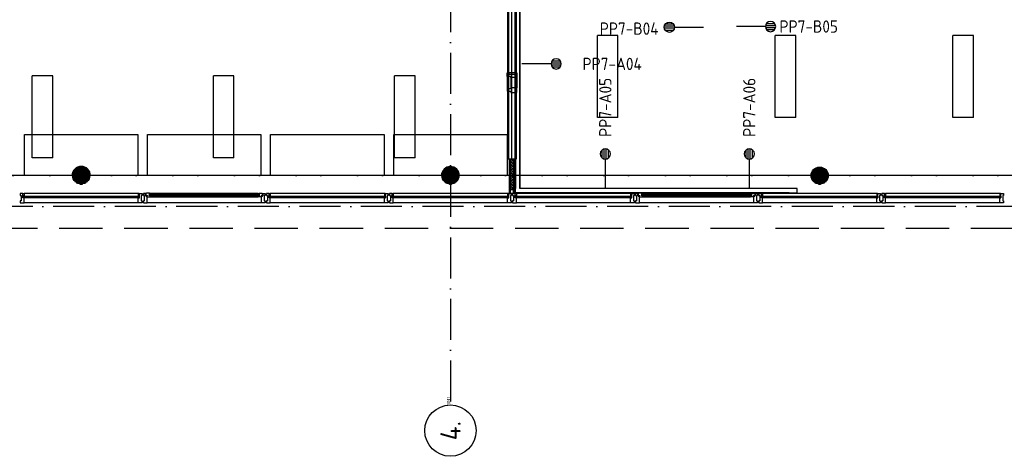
# Model space of a CAD drawing. Header units: millimetres. Extents: x 90707 to 450385, y -1262 to 949019.
# Tile 44 of 60: x 208347 to 222747, y 37953 to 44338. Entities that reach past the tile are written whole.
import ezdxf
from ezdxf.enums import TextEntityAlignment as Align

# ---------------------------------------------------------------- set-up
doc = ezdxf.new("R2010")
doc.units = ezdxf.units.MM
doc.header["$LTSCALE"] = 100
for name, pattern in [('B-SL0', [100000000.0, 0, -100000000.0]), ('DASHDOT', [9, 6, -1.5, 0, -1.5]), ('HIDDEN', [9.525, 6.35, -3.175])]:
    doc.linetypes.add(name, pattern=pattern)
doc.layers.get('0').update_dxf_attribs({"linetype": 'CONTINUOUS'})
for name, color, linetype in [('AL$1----_ALGEMEEN', 7, 'CONTINUOUS'), ('AL$7----_STRAMIEN', 1, 'DASHDOT'), ('AL21----_BUITENWAND', 4, 'CONTINUOUS'), ('AL21K---_ISOLATIE', 1, 'CONTINUOUS'), ('AL22----_BINNENWAND', 7, 'CONTINUOUS'), ('AL28----_KONSTRUKTIE', 3, 'CONTINUOUS'), ('AL31----_BUITENKOZ', 7, 'CONTINUOUS'), ('AL31----_DRAAIRICHTING', 1, 'CONTINUOUS'), ('AL32----_BINNENKOZ', 7, 'CONTINUOUS'), ('ALL-----_REFLIJNEN', 8, 'CONTINUOUS'), ('ALN-----_BLOCKNAAM', 2, 'CONTINUOUS'), ('ALXAA---_GEWBETON', 12, 'CONTINUOUS'), ('ALXOU---_GLAS', 7, 'CONTINUOUS'), ('ARMATUUR', 8, 'CONTINUOUS'), ('EA61303-_ARCEER', 1, 'CONTINUOUS'), ('EB6441--_ATTRIB', 2, 'CONTINUOUS'), ('EL61303-_WANDGOOT', 3, 'CONTINUOUS'), ('EL6441--_DATACOM', 3, 'CONTINUOUS'), ('VOLGNUMMER', 7, 'CONTINUOUS'), ('WANDGOOTDATA', 3, 'CONTINUOUS')]:
    doc.layers.add(name, color=color, linetype=linetype)
doc.styles.add('1_8', font='ISO', dxfattribs={"height": 1.8})
doc.styles.add('2_0', font='iso', dxfattribs={"height": 200})
doc.styles.add('NORATT', font='iso.shx')
doc.styles.get("Standard").update_dxf_attribs({"font": 'iso.shx'})
pattern_1 = [(0, (-32172.031, 9775.25), (0, 20), [])]
pattern_2 = [(0, (-21372.031, 9775.25), (0, 20), [])]

# ---------------------------------------------------------------- blocks, each defined once
blk = doc.blocks.new('ES4X2')
for p, q in [((-0.45, 1.4), (-0.45, 2.6)), ((-0.15, 1.27), (-0.15, 2.73)), ((0.15, 1.27), (0.15, 2.73)), ((0.45, 1.4), (0.45, 2.6)), ((0, 1.25), (0, -3))]:
    blk.add_line(p, q)
blk.add_circle((0, 2), 0.75)
at = {"style": '1_8', "flags": 8}
for tag, p in [('NUMMER', (1.25, 3.5)), ('CODE', (-1.25, 3.5))]:
    blk.add_attdef(tag, text='', height=1.8, rotation=90, dxfattribs=at).set_placement(p, align=Align.MIDDLE_LEFT)
blk.add_attdef('M_CODE', text='', height=1.8, dxfattribs=at).set_placement((0, 0), align=Align.MIDDLE_CENTER)
blk = doc.blocks.new('EH100000')
at = {"linetype": 'ByBlock'}
for p, q in [((1, 0.5), (0, 0.5)), ((1, 0.5, 1), (0, 0.5, 1)), ((0, -0.5, 1), (1, -0.5, 1)), ((1, -0.5), (0, -0.5))]:
    blk.add_line(p, q, dxfattribs=at)
at = {"linetype": 'ByBlock', "invisible_edges": 15}
for points in [[(1, -0.5), (0, -0.5), (0, 0.5), (1, 0.5)], [(0, 0.5), (1, 0.5), (1, 0.5, 1), (0, 0.5, 1)], [(0, -0.5, 1), (1, -0.5, 1), (1, -0.5), (0, -0.5)]]:
    blk.add_3dface(points, dxfattribs=at)
at = {"linetype": 'ByBlock', "style": '2_0', "flags": 8}
blk.add_attdef('FUNCTIE', text='', height=0.5, dxfattribs=at).set_placement((0.5, 0), align=Align.MIDDLE)
at = {"linetype": 'ByBlock', "flags": 9}
blk.add_attdef('SCHOT', text='', height=0.5, dxfattribs=at).set_placement((0.5, 0), align=Align.MIDDLE)
blk = doc.blocks.new('WG2BB11')
at = {"linetype": 'B-SL0'}
for p, q in [((32.5, 32.5), (-32.5, 32.5)), ((32.5, -32.5), (32.5, 32.5))]:
    blk.add_line(p, q, dxfattribs=at)
at = {"linetype": 'ByBlock'}
for points in [[(32.5, -32.5), (-32.5, -32.5), (-32.5, -32.5), (-32.5, 32.5)], [(32.5, 32.5), (32.5, 32.5), (32.5, 32.5), (32.5, 32.5)]]:
    blk.add_lwpolyline(points, dxfattribs=at)
at = {"flags": 3}
blk.add_attdef('HULPSTUK', (0, 0), '', height=1, rotation=180, dxfattribs=at)
blk = doc.blocks.new('EH100005')
blk.add_lwpolyline([(-1, -0.5), (0, -0.5), (0, 0.5), (-1, 0.5)])
at = {"style": '2_0', "flags": 9}
blk.add_attdef('HULPSTUK', text='', height=0.5, dxfattribs=at).set_placement((0, 0), align=Align.MIDDLE)
blk = doc.blocks.new('WANDGOOTBEGGRBALLES')
at = {"layer": 'EA61303-_ARCEER'}
h = blk.add_hatch(dxfattribs=at)
h.set_pattern_fill('LINE,N', color=256, scale=20, angle=135, style=0)
h.set_pattern_definition([(135, (124921.1, 41690.214), (-44.9013, -44.9013), [])])
edge = h.paths.add_edge_path()
edge.add_line((124954, 41690), (124954, 51414))
edge = h.paths.add_edge_path()
edge.add_line((124954, 51414), (124889, 51414))
edge = h.paths.add_edge_path()
edge.add_line((124889, 51414), (124889, 41690))
edge = h.paths.add_edge_path()
edge.add_line((124889, 41690), (124954, 41690))
h = blk.add_hatch(dxfattribs=at)
h.set_pattern_fill('LINE,N', color=256, scale=20, angle=135, style=0)
h.set_pattern_definition([(135, (124953.6, 41645.29), (-44.9013, -44.9013), [])])
edge = h.paths.add_edge_path()
edge.add_line((124954, 41613), (128894, 41613))
edge = h.paths.add_edge_path()
edge.add_line((128894, 41613), (128894, 41678))
edge = h.paths.add_edge_path()
edge.add_line((128894, 41678), (124954, 41678))
edge = h.paths.add_edge_path()
edge.add_line((124954, 41678), (124954, 41613))
at = {"layer": 'EL61303-_WANDGOOT', "yscale": 65, "zscale": 119.9999999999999}
for name, p, xscale, rotation in [('EH100000', (124921, 41678, 1500), 9736.00493416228, 90.00001082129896), ('EH100000', (124954, 41645, 1500), 3940.551852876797, 1.082130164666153e-05), ('EH100005', (129011, 41645, 1500), 119.9999999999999, 1.082130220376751e-05)]:
    blk.add_blockref(name, p, dxfattribs=dict(at, xscale=xscale, rotation=rotation))
at = {"layer": 'EL61303-_WANDGOOT', "rotation": 1.082130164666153e-05}
blk.add_blockref('WG2BB11', (124921, 41645, 1500), dxfattribs=at)
blk = doc.blocks.new('1011')
at = {"layer": 'AL$7----_STRAMIEN', "color": 7, "linetype": 'Continuous'}
blk.add_circle((-750, 0), 750, dxfattribs=at)
at = {"layer": 'AL$7----_STRAMIEN', "color": 3, "linetype": 'Continuous'}
blk.add_attdef('STR-NAAM', text='', height=600, rotation=360, dxfattribs=at).set_placement((-750, 0), align=Align.MIDDLE)
at = {"layer": 'ALN-----_BLOCKNAAM', "linetype": 'Continuous'}
blk.add_text('1011', height=100, dxfattribs=at).set_placement((0, 0))
blk = doc.blocks.new('A$Cca306792')
at = {"layer": 'AL31----_DRAAIRICHTING'}
h = blk.add_hatch(dxfattribs=at)
h.set_pattern_fill('GEWPBET', color=8, scale=100, style=0)
h.set_pattern_definition(pattern_2)
edge = h.paths.add_edge_path()
edge.add_arc((128928, 43320), 125, 0, 360)
h = blk.add_hatch(dxfattribs=at)
h.set_pattern_fill('GEWPBET', color=8, scale=100, style=0)
h.set_pattern_definition(pattern_2)
edge = h.paths.add_edge_path()
edge.add_arc((128928, 43320), 125, 0, 360)
at = {"layer": 'ALL-----_REFLIJNEN', "linetype": 'Continuous'}
h = blk.add_hatch(dxfattribs=at)
h.set_pattern_fill('GEWPBET', color=8, scale=100, style=0)
h.set_pattern_definition(pattern_1)
edge = h.paths.add_edge_path()
edge.add_arc((118128, 43320), 125, 0, 360)
h = blk.add_hatch(dxfattribs=at)
h.set_pattern_fill('GEWPBET', color=8, scale=100, style=0)
h.set_pattern_definition(pattern_1)
edge = h.paths.add_edge_path()
edge.add_arc((118128, 43320), 125, 0, 360)
at = {"layer": 'ALXAA---_GEWBETON'}
h = blk.add_hatch(dxfattribs=at)
h.set_pattern_fill('GEWPBET', color=8, scale=100, style=0)
h.set_pattern_definition([(0, (-26772.031, 9775.25), (0, 20), [])])
edge = h.paths.add_edge_path()
edge.add_arc((123528, 43320), 125, 0, 360)
at = {"layer": 'AL$1----_ALGEMEEN', "color": 8}
blk.add_lwpolyline([(118263, 43320, 0.998974), (117993, 43320), (117299, 43320), (117299, 43920), (118957, 43920), (118957, 43320)], format="xyb", close=True, dxfattribs=at)
for points in [[(119099, 43320), (119099, 43920), (120757, 43920), (120757, 43320)], [(120899, 43320), (120899, 43920), (122557, 43920), (122557, 43320)]]:
    blk.add_lwpolyline(points, close=True, dxfattribs=at)
at = {"layer": 'AL$7----_STRAMIEN', "color": 1}
blk.add_line((145786, 43320), (110378, 43320), dxfattribs=at)
for points in [[(123528, 50517), (123528, 39965)], [(135522, 43320), (3452, 43320)], [(146222, 42870), (2867, 42870)]]:
    blk.add_lwpolyline(points, dxfattribs=at)
at = {"layer": 'AL21----_BUITENWAND', "color": 8, "linetype": 'HIDDEN'}
blk.add_line((107328, 42550), (139728, 42550), dxfattribs=at)
at = {"layer": 'AL21K---_ISOLATIE', "color": 8, "linetype": 'Continuous'}
for points in [[(124407, 43560), (124407, 43118)], [(124407, 43559), (124450, 43540), (124407, 43519), (124450, 43499), (124407, 43479), (124450, 43459), (124407, 43439), (124450, 43419), (124407, 43399), (124450, 43379), (124407, 43359), (124450, 43339), (124407, 43319), (124450, 43298), (124407, 43278), (124450, 43258), (124407, 43238), (124450, 43218), (124407, 43198), (124450, 43178), (124407, 43158), (124450, 43138), (124407, 43118)], [(124450, 43560), (124450, 43118)]]:
    blk.add_lwpolyline(points, dxfattribs=at)
at = {"layer": 'AL22----_BINNENWAND', "color": 8}
for p, q in [((124366, 43560), (124366, 52971)), ((124366, 43560), (124366, 52971)), ((124491, 52971), (124491, 43560)), ((124491, 52971), (124491, 43560)), ((124366, 44821), (124366, 48442)), ((124491, 48442), (124491, 44821)), ((124491, 44821), (124366, 44821)), ((124491, 43560), (124366, 43560)), ((124491, 43560), (124366, 43560))]:
    blk.add_line(p, q, dxfattribs=at)
at = {"layer": 'AL22----_BINNENWAND', "color": 8, "linetype": 'Continuous'}
for p, q in [((124381, 43560), (124381, 52971)), ((124381, 43560), (124381, 52971)), ((124476, 43560), (124476, 52971)), ((124476, 43560), (124476, 52971)), ((124381, 44821), (124381, 48442)), ((124476, 44821), (124476, 48442))]:
    blk.add_line(p, q, dxfattribs=at)
at = {"layer": 'AL28----_KONSTRUKTIE', "color": 8}
for centre in [(118128, 43320), (118128, 43320), (123528, 43320), (123528, 43320), (123528, 43320), (128928, 43320), (128928, 43320)]:
    blk.add_circle(centre, 125, dxfattribs=at)
at = {"layer": 'AL31----_BUITENKOZ', "color": 8, "linetype": 'Continuous'}
for p, q in [((117276, 43060), (117237, 43060)), ((117237, 43060), (117237, 43054)), ((117276, 42993), (117276, 43060)), ((117281, 43055), (117281, 43060)), ((117281, 43060), (117293, 43060)), ((117293, 43060), (117293, 43023)), ((118975, 43060), (118963, 43060)), ((118963, 43060), (118963, 43023)), ((118975, 43055), (118975, 43060)), ((118980, 43060), (119019, 43060)), ((118980, 42993), (118980, 43060)), ((119019, 43060), (119019, 43054)), ((120876, 43060), (120837, 43060)), ((120837, 43060), (120837, 43054)), ((120876, 42993), (120876, 43060)), ((120881, 43055), (120881, 43060)), ((120881, 43060), (120893, 43060)), ((120893, 43060), (120893, 43023)), ((122575, 43060), (122563, 43060)), ((122563, 43060), (122563, 43023)), ((122575, 43055), (122575, 43060)), ((122580, 43060), (122619, 43060)), ((122580, 42993), (122580, 43060)), ((122619, 43060), (122619, 43054)), ((122676, 43060), (122637, 43060)), ((122637, 43060), (122637, 43054)), ((122676, 42993), (122676, 43060)), ((122681, 43055), (122681, 43060)), ((122681, 43060), (122693, 43060)), ((122693, 43060), (122693, 43023)), ((126175, 43060), (126163, 43060)), ((126163, 43060), (126163, 43023)), ((126175, 43055), (126175, 43060)), ((126180, 43060), (126219, 43060)), ((126180, 42993), (126180, 43060)), ((126219, 43060), (126219, 43054)), ((128076, 43060), (128037, 43060)), ((128037, 43060), (128037, 43054)), ((128076, 42993), (128076, 43060)), ((128081, 43055), (128081, 43060)), ((128081, 43060), (128093, 43060)), ((128093, 43060), (128093, 43023)), ((129775, 43060), (129763, 43060)), ((129763, 43060), (129763, 43023)), ((129775, 43055), (129775, 43060)), ((129780, 43060), (129819, 43060)), ((129780, 42993), (129780, 43060)), ((129819, 43060), (129819, 43054)), ((129876, 43060), (129837, 43060)), ((129837, 43060), (129837, 43054)), ((129876, 42993), (129876, 43060)), ((129881, 43055), (129881, 43060)), ((129881, 43060), (129893, 43060)), ((129893, 43060), (129893, 43023)), ((131575, 43060), (131563, 43060)), ((131563, 43060), (131563, 43023)), ((131575, 43055), (131575, 43060)), ((131580, 43060), (131619, 43060)), ((131580, 42993), (131580, 43060)), ((131619, 43060), (131619, 43054)), ((117237, 43054), (117237, 43040)), ((117237, 43040), (117237, 43040)), ((117237, 43040), (117237, 43030)), ((117237, 43030), (117251, 43030)), ((117251, 42950), (117237, 42950)), ((117237, 42950), (117237, 42941)), ((117237, 42941), (117237, 42941)), ((117237, 42941), (117237, 42927)), ((117237, 42927), (117237, 42921)), ((117237, 42921), (117256, 42921)), ((117251, 43030), (117251, 42950)), ((117256, 42921), (117293, 42921)), ((117276, 43023), (117276, 43055)), ((117276, 43055), (117281, 43055)), ((117293, 43023), (117276, 43023)), ((117293, 42993), (117276, 42993)), ((117293, 42940), (117293, 42993)), ((117293, 42932), (117293, 42940)), ((117293, 42928), (117293, 42932)), ((117293, 42921), (117293, 42928)), ((118963, 43023), (118980, 43023)), ((118963, 42940), (118963, 42993)), ((118963, 42993), (118980, 42993)), ((118963, 42932), (118963, 42940)), ((118963, 42928), (118963, 42932)), ((118963, 42921), (118963, 42928)), ((119000, 42921), (118963, 42921)), ((118980, 43055), (118975, 43055)), ((118980, 43023), (118980, 43055)), ((119019, 42921), (119000, 42921)), ((119019, 43030), (119005, 43030)), ((119005, 43030), (119005, 42950)), ((119005, 42950), (119019, 42950)), ((119019, 43054), (119019, 43040)), ((119019, 43040), (119019, 43040)), ((119019, 43040), (119019, 43030)), ((119019, 42950), (119019, 42940)), ((119019, 42940), (119019, 42940)), ((119019, 42940), (119019, 42927)), ((119019, 42927), (119019, 42921)), ((120837, 43054), (120837, 43040)), ((120837, 43040), (120837, 43040)), ((120837, 43040), (120837, 43030)), ((120837, 43030), (120851, 43030)), ((120851, 42950), (120837, 42950)), ((120837, 42950), (120837, 42941)), ((120837, 42941), (120837, 42941)), ((120837, 42941), (120837, 42927)), ((120837, 42927), (120837, 42921)), ((120837, 42921), (120856, 42921)), ((120851, 43030), (120851, 42950)), ((120856, 42921), (120893, 42921)), ((120876, 43023), (120876, 43055)), ((120876, 43055), (120881, 43055)), ((120893, 43023), (120876, 43023)), ((120893, 42993), (120876, 42993)), ((120893, 42940), (120893, 42993)), ((120893, 42932), (120893, 42940)), ((120893, 42928), (120893, 42932)), ((120893, 42921), (120893, 42928)), ((122563, 43023), (122580, 43023)), ((122563, 42940), (122563, 42993)), ((122563, 42993), (122580, 42993)), ((122563, 42932), (122563, 42940)), ((122563, 42928), (122563, 42932)), ((122563, 42921), (122563, 42928)), ((122600, 42921), (122563, 42921)), ((122580, 43055), (122575, 43055)), ((122580, 43023), (122580, 43055)), ((122619, 42921), (122600, 42921)), ((122619, 43030), (122605, 43030)), ((122605, 43030), (122605, 42950)), ((122605, 42950), (122619, 42950)), ((122619, 43054), (122619, 43040)), ((122619, 43040), (122619, 43040)), ((122619, 43040), (122619, 43030)), ((122619, 42950), (122619, 42940)), ((122619, 42940), (122619, 42940)), ((122619, 42940), (122619, 42927)), ((122619, 42927), (122619, 42921)), ((122637, 43054), (122637, 43040)), ((122637, 43040), (122637, 43040)), ((122637, 43040), (122637, 43030)), ((122637, 43030), (122651, 43030)), ((122651, 42950), (122637, 42950)), ((122637, 42950), (122637, 42941)), ((122637, 42941), (122637, 42941)), ((122637, 42941), (122637, 42927)), ((122637, 42927), (122637, 42921)), ((122637, 42921), (122656, 42921)), ((122651, 43030), (122651, 42950)), ((122656, 42921), (122693, 42921)), ((122676, 43023), (122676, 43055)), ((122676, 43055), (122681, 43055)), ((122693, 43023), (122676, 43023)), ((122693, 42993), (122676, 42993)), ((122693, 42940), (122693, 42993)), ((122693, 42932), (122693, 42940)), ((122693, 42928), (122693, 42932)), ((122693, 42921), (122693, 42928)), ((126163, 43023), (126180, 43023)), ((126163, 42940), (126163, 42993)), ((126163, 42993), (126180, 42993)), ((126163, 42932), (126163, 42940)), ((126163, 42928), (126163, 42932)), ((126163, 42921), (126163, 42928)), ((126200, 42921), (126163, 42921)), ((126180, 43055), (126175, 43055)), ((126180, 43023), (126180, 43055)), ((126219, 42921), (126200, 42921)), ((126219, 43030), (126205, 43030)), ((126205, 43030), (126205, 42950)), ((126205, 42950), (126219, 42950)), ((126219, 43054), (126219, 43040)), ((126219, 43040), (126219, 43040)), ((126219, 43040), (126219, 43030)), ((126219, 42950), (126219, 42940)), ((126219, 42940), (126219, 42940)), ((126219, 42940), (126219, 42927)), ((126219, 42927), (126219, 42921)), ((128037, 43054), (128037, 43040)), ((128037, 43040), (128037, 43040)), ((128037, 43040), (128037, 43030)), ((128037, 43030), (128051, 43030)), ((128051, 42950), (128037, 42950)), ((128037, 42950), (128037, 42941)), ((128037, 42941), (128037, 42941)), ((128037, 42941), (128037, 42927)), ((128037, 42927), (128037, 42921)), ((128037, 42921), (128056, 42921)), ((128051, 43030), (128051, 42950)), ((128056, 42921), (128093, 42921)), ((128076, 43023), (128076, 43055)), ((128076, 43055), (128081, 43055)), ((128093, 43023), (128076, 43023)), ((128093, 42993), (128076, 42993)), ((128093, 42940), (128093, 42993)), ((128093, 42932), (128093, 42940)), ((128093, 42928), (128093, 42932)), ((128093, 42921), (128093, 42928)), ((129763, 43023), (129780, 43023)), ((129763, 42940), (129763, 42993)), ((129763, 42993), (129780, 42993)), ((129763, 42932), (129763, 42940)), ((129763, 42928), (129763, 42932)), ((129763, 42921), (129763, 42928)), ((129800, 42921), (129763, 42921)), ((129780, 43055), (129775, 43055)), ((129780, 43023), (129780, 43055)), ((129819, 42921), (129800, 42921)), ((129819, 43030), (129805, 43030)), ((129805, 43030), (129805, 42950)), ((129805, 42950), (129819, 42950)), ((129819, 43054), (129819, 43040)), ((129819, 43040), (129819, 43040)), ((129819, 43040), (129819, 43030)), ((129819, 42950), (129819, 42940)), ((129819, 42940), (129819, 42940)), ((129819, 42940), (129819, 42927)), ((129819, 42927), (129819, 42921)), ((129837, 43054), (129837, 43040)), ((129837, 43040), (129837, 43040)), ((129837, 43040), (129837, 43030)), ((129837, 43030), (129851, 43030)), ((129851, 42950), (129837, 42950)), ((129837, 42950), (129837, 42941)), ((129837, 42941), (129837, 42941)), ((129837, 42941), (129837, 42927)), ((129837, 42927), (129837, 42921)), ((129837, 42921), (129856, 42921)), ((129851, 43030), (129851, 42950)), ((129856, 42921), (129893, 42921)), ((129876, 43023), (129876, 43055)), ((129876, 43055), (129881, 43055)), ((129893, 43023), (129876, 43023)), ((129893, 42993), (129876, 42993)), ((129893, 42940), (129893, 42993)), ((129893, 42932), (129893, 42940)), ((129893, 42928), (129893, 42932)), ((129893, 42921), (129893, 42928)), ((131563, 43023), (131580, 43023)), ((131563, 42940), (131563, 42993)), ((131563, 42993), (131580, 42993)), ((131563, 42932), (131563, 42940)), ((131563, 42928), (131563, 42932)), ((131563, 42921), (131563, 42928)), ((131600, 42921), (131563, 42921)), ((131580, 43055), (131575, 43055)), ((131580, 43023), (131580, 43055)), ((131619, 42921), (131600, 42921)), ((131619, 43030), (131605, 43030)), ((131605, 43030), (131605, 42950)), ((131605, 42950), (131619, 42950)), ((131619, 43054), (131619, 43040)), ((131619, 43040), (131619, 43040)), ((131619, 43040), (131619, 43030)), ((131619, 42950), (131619, 42940)), ((131619, 42940), (131619, 42940)), ((131619, 42940), (131619, 42927)), ((131619, 42927), (131619, 42921))]:
    blk.add_line(p, q, dxfattribs=at)
at = {"layer": 'AL31----_BUITENKOZ', "color": 8}
for p, q in [((118963, 43060), (117293, 43060)), ((119037, 43060), (119037, 43030)), ((119070, 43060), (119037, 43060)), ((119070, 43024), (119070, 43060)), ((119081, 43058), (119074, 43058)), ((119074, 43058), (119074, 43029)), ((119083, 43063), (119081, 43058)), ((119126, 43063), (119083, 43063)), ((119126, 43022), (119126, 43063)), ((119126, 43060), (119126, 43047)), ((119143, 43060), (119126, 43060)), ((119140, 43063), (120716, 43063)), ((119143, 43047), (119143, 43060)), ((120714, 43047), (120714, 43060)), ((120714, 43060), (120731, 43060)), ((120731, 43022), (120731, 43063)), ((120731, 43063), (120774, 43063)), ((120731, 43060), (120731, 43047)), ((120774, 43063), (120776, 43058)), ((120776, 43058), (120783, 43058)), ((120783, 43058), (120783, 43029)), ((120786, 43024), (120786, 43060)), ((120786, 43060), (120819, 43060)), ((120819, 43060), (120819, 43030)), ((122563, 43060), (120893, 43060)), ((124363, 43060), (122693, 43060)), ((126163, 43060), (124493, 43060)), ((126237, 43060), (126237, 43030)), ((126270, 43060), (126237, 43060)), ((126270, 43024), (126270, 43060)), ((126281, 43058), (126274, 43058)), ((126274, 43058), (126274, 43029)), ((126283, 43063), (126281, 43058)), ((126326, 43063), (126283, 43063)), ((126326, 43022), (126326, 43063)), ((126326, 43060), (126326, 43047)), ((126343, 43060), (126326, 43060)), ((126340, 43063), (127916, 43063)), ((126343, 43047), (126343, 43060)), ((127914, 43047), (127914, 43060)), ((127914, 43060), (127931, 43060)), ((127931, 43022), (127931, 43063)), ((127931, 43063), (127974, 43063)), ((127931, 43060), (127931, 43047)), ((127974, 43063), (127976, 43058)), ((127976, 43058), (127983, 43058)), ((127983, 43058), (127983, 43029)), ((127986, 43024), (127986, 43060)), ((127986, 43060), (128019, 43060)), ((128019, 43060), (128019, 43030)), ((129763, 43060), (128093, 43060)), ((129763, 43060), (128093, 43060)), ((131563, 43060), (129893, 43060)), ((131563, 43060), (129893, 43060)), ((118963, 42921), (117293, 42921)), ((119037, 43030), (119051, 43030)), ((119051, 42950), (119037, 42950)), ((119037, 42950), (119037, 42921)), ((119037, 42921), (119093, 42921)), ((119051, 43030), (119051, 42950)), ((119084, 43024), (119070, 43024)), ((119074, 43029), (119096, 43029)), ((119084, 43009), (119084, 43024)), ((119093, 43009), (119084, 43009)), ((119096, 43024), (119088, 43024)), ((119088, 43024), (119088, 43009)), ((119088, 43009), (119093, 43009)), ((119093, 43009), (119140, 43009)), ((119093, 42921), (119093, 43009)), ((120763, 42921), (119093, 42921)), ((119096, 43029), (119096, 43024)), ((119126, 43047), (119143, 43047)), ((119143, 43022), (119126, 43022)), ((119140, 43009), (119143, 43022)), ((119140, 43009), (120716, 43009)), ((120731, 43047), (120714, 43047)), ((120716, 43009), (120714, 43022)), ((120714, 43022), (120731, 43022)), ((120763, 43009), (120716, 43009)), ((120783, 43029), (120761, 43029)), ((120761, 43029), (120761, 43024)), ((120761, 43024), (120769, 43024)), ((120769, 43009), (120763, 43009)), ((120763, 42921), (120763, 43009)), ((120763, 43009), (120772, 43009)), ((120819, 42921), (120763, 42921)), ((120769, 43024), (120769, 43009)), ((120772, 43009), (120772, 43024)), ((120772, 43024), (120786, 43024)), ((120819, 43030), (120805, 43030)), ((120805, 43030), (120805, 42950)), ((120805, 42950), (120819, 42950)), ((120819, 42950), (120819, 42921)), ((122563, 42921), (120893, 42921)), ((124363, 42921), (122693, 42921)), ((126163, 42921), (124493, 42921)), ((126237, 43030), (126251, 43030)), ((126251, 42950), (126237, 42950)), ((126237, 42950), (126237, 42921)), ((126237, 42921), (126293, 42921)), ((126251, 43030), (126251, 42950)), ((126284, 43024), (126270, 43024)), ((126274, 43029), (126296, 43029)), ((126284, 43009), (126284, 43024)), ((126293, 43009), (126284, 43009)), ((126296, 43024), (126288, 43024)), ((126288, 43024), (126288, 43009)), ((126288, 43009), (126293, 43009)), ((126293, 43009), (126340, 43009)), ((126293, 42921), (126293, 43009)), ((127963, 42921), (126293, 42921)), ((126296, 43029), (126296, 43024)), ((126326, 43047), (126343, 43047)), ((126343, 43022), (126326, 43022)), ((126340, 43009), (126343, 43022)), ((126340, 43009), (127916, 43009)), ((127931, 43047), (127914, 43047)), ((127916, 43009), (127914, 43022)), ((127914, 43022), (127931, 43022)), ((127963, 43009), (127916, 43009)), ((127983, 43029), (127961, 43029)), ((127961, 43029), (127961, 43024)), ((127961, 43024), (127969, 43024)), ((127969, 43009), (127963, 43009)), ((127963, 42921), (127963, 43009)), ((127963, 43009), (127972, 43009)), ((128019, 42921), (127963, 42921)), ((127969, 43024), (127969, 43009)), ((127972, 43009), (127972, 43024)), ((127972, 43024), (127986, 43024)), ((128019, 43030), (128005, 43030)), ((128005, 43030), (128005, 42950)), ((128005, 42950), (128019, 42950)), ((128019, 42950), (128019, 42921)), ((129763, 42921), (128093, 42921)), ((129763, 42921), (128093, 42921)), ((131563, 42921), (129893, 42921)), ((131563, 42921), (129893, 42921))]:
    blk.add_line(p, q, dxfattribs=at)
for points in [[(118963, 43060), (117293, 43060)], [(119140, 43063), (120716, 43063)], [(122563, 43060), (120893, 43060)], [(126340, 43063), (127916, 43063)], [(118963, 42921), (117293, 42921)], [(120763, 42921), (119093, 42921)], [(119140, 43009), (120716, 43009)], [(122563, 42921), (120893, 42921)], [(127963, 42921), (126293, 42921)], [(126340, 43009), (127916, 43009)]]:
    blk.add_lwpolyline(points, dxfattribs=at)
at = {"layer": 'AL31----_BUITENKOZ', "color": 8, "linetype": 'Continuous'}
for points in [[(118980, 43023), (118980, 43055), (118975, 43055), (118975, 43060), (118963, 43060), (118963, 43023)], [(118980, 43060), (119019, 43060), (119019, 43054), (119019, 43040), (119019, 43040), (119019, 43030), (119005, 43030), (119005, 42950), (119019, 42950), (119019, 42940), (119019, 42940), (119019, 42927), (119019, 42921), (119000, 42921), (118963, 42921), (118963, 42928), (118963, 42932), (118963, 42940), (118963, 42993), (118980, 42993)], [(120876, 43060), (120837, 43060), (120837, 43054), (120837, 43040), (120837, 43040), (120837, 43030), (120851, 43030), (120851, 42950), (120837, 42950), (120837, 42941), (120837, 42941), (120837, 42927), (120837, 42921), (120856, 42921), (120893, 42921), (120893, 42928), (120893, 42932), (120893, 42940), (120893, 42993), (120876, 42993)], [(120876, 43023), (120876, 43055), (120881, 43055), (120881, 43060), (120893, 43060), (120893, 43023)], [(126180, 43060), (126219, 43060), (126219, 43054), (126219, 43040), (126219, 43040), (126219, 43030), (126205, 43030), (126205, 42950), (126219, 42950), (126219, 42940), (126219, 42940), (126219, 42927), (126219, 42921), (126200, 42921), (126163, 42921), (126163, 42928), (126163, 42932), (126163, 42940), (126163, 42993), (126180, 42993)], [(128076, 43060), (128037, 43060), (128037, 43054), (128037, 43040), (128037, 43040), (128037, 43030), (128051, 43030), (128051, 42950), (128037, 42950), (128037, 42941), (128037, 42941), (128037, 42927), (128037, 42921), (128056, 42921), (128093, 42921), (128093, 42928), (128093, 42932), (128093, 42940), (128093, 42993), (128076, 42993)], [(128076, 43023), (128076, 43055), (128081, 43055), (128081, 43060), (128093, 43060), (128093, 43023)], [(131580, 43023), (131580, 43055), (131575, 43055), (131575, 43060), (131563, 43060), (131563, 43023)], [(131580, 43060), (131619, 43060), (131619, 43054), (131619, 43040), (131619, 43040), (131619, 43030), (131605, 43030), (131605, 42950), (131619, 42950), (131619, 42940), (131619, 42940), (131619, 42927), (131619, 42921), (131600, 42921), (131563, 42921), (131563, 42928), (131563, 42932), (131563, 42940), (131563, 42993), (131580, 42993)]]:
    blk.add_lwpolyline(points, close=True, dxfattribs=at)
at = {"layer": 'AL31----_BUITENKOZ', "color": 8}
for points in [[(119037, 43060), (119037, 43030), (119051, 43030), (119051, 42950), (119037, 42950), (119037, 42921), (119093, 42921), (119093, 43009), (119084, 43009), (119084, 43024), (119070, 43024), (119070, 43060)], [(119083, 43063), (119081, 43058), (119074, 43058), (119074, 43029), (119096, 43029), (119096, 43024), (119088, 43024), (119088, 43009), (119093, 43009), (119140, 43009), (119143, 43022), (119126, 43022), (119126, 43063)], [(119126, 43060), (119126, 43047), (119143, 43047), (119143, 43060)], [(120774, 43063), (120776, 43058), (120783, 43058), (120783, 43029), (120761, 43029), (120761, 43024), (120769, 43024), (120769, 43009), (120763, 43009), (120716, 43009), (120714, 43022), (120731, 43022), (120731, 43063)], [(120731, 43060), (120731, 43047), (120714, 43047), (120714, 43060)], [(120819, 43060), (120819, 43030), (120805, 43030), (120805, 42950), (120819, 42950), (120819, 42921), (120763, 42921), (120763, 43009), (120772, 43009), (120772, 43024), (120786, 43024), (120786, 43060)], [(126237, 43060), (126237, 43030), (126251, 43030), (126251, 42950), (126237, 42950), (126237, 42921), (126293, 42921), (126293, 43009), (126284, 43009), (126284, 43024), (126270, 43024), (126270, 43060)], [(126283, 43063), (126281, 43058), (126274, 43058), (126274, 43029), (126296, 43029), (126296, 43024), (126288, 43024), (126288, 43009), (126293, 43009), (126340, 43009), (126343, 43022), (126326, 43022), (126326, 43063)], [(126326, 43060), (126326, 43047), (126343, 43047), (126343, 43060)], [(127974, 43063), (127976, 43058), (127983, 43058), (127983, 43029), (127961, 43029), (127961, 43024), (127969, 43024), (127969, 43009), (127963, 43009), (127916, 43009), (127914, 43022), (127931, 43022), (127931, 43063)], [(127931, 43060), (127931, 43047), (127914, 43047), (127914, 43060)], [(128019, 43060), (128019, 43030), (128005, 43030), (128005, 42950), (128019, 42950), (128019, 42921), (127963, 42921), (127963, 43009), (127972, 43009), (127972, 43024), (127986, 43024), (127986, 43060)]]:
    blk.add_lwpolyline(points, close=True, dxfattribs=at)
at = {"layer": 'AL31----_DRAAIRICHTING', "color": 8}
for p, q in [((129775, 43060), (129763, 43060)), ((129763, 43060), (129763, 43023)), ((129775, 43055), (129775, 43060)), ((129780, 43060), (129819, 43060)), ((129780, 42993), (129780, 43060)), ((129819, 43060), (129819, 43054)), ((129876, 43060), (129837, 43060)), ((129837, 43060), (129837, 43054)), ((129876, 42993), (129876, 43060)), ((129881, 43055), (129881, 43060)), ((129881, 43060), (129893, 43060)), ((129893, 43060), (129893, 43023)), ((129763, 43023), (129780, 43023)), ((129763, 42940), (129763, 42993)), ((129763, 42993), (129780, 42993)), ((129763, 42932), (129763, 42940)), ((129763, 42928), (129763, 42932)), ((129763, 42921), (129763, 42928)), ((129800, 42921), (129763, 42921)), ((129780, 43055), (129775, 43055)), ((129778, 43021), (129778, 42995)), ((129780, 43023), (129780, 43055)), ((129819, 42921), (129800, 42921)), ((129819, 43030), (129805, 43030)), ((129805, 43030), (129805, 42950)), ((129805, 42950), (129819, 42950)), ((129819, 43054), (129819, 43040)), ((129819, 43040), (129819, 43040)), ((129819, 43040), (129819, 43030)), ((129819, 42950), (129819, 42940)), ((129819, 42940), (129819, 42940)), ((129819, 42940), (129819, 42927)), ((129819, 42927), (129819, 42921)), ((129837, 43054), (129837, 43040)), ((129837, 43040), (129837, 43040)), ((129837, 43040), (129837, 43030)), ((129837, 43030), (129851, 43030)), ((129851, 42950), (129837, 42950)), ((129837, 42950), (129837, 42941)), ((129837, 42941), (129837, 42941)), ((129837, 42941), (129837, 42927)), ((129837, 42927), (129837, 42921)), ((129837, 42921), (129856, 42921)), ((129851, 43030), (129851, 42950)), ((129856, 42921), (129893, 42921)), ((129876, 43023), (129876, 43055)), ((129876, 43055), (129881, 43055)), ((129893, 43023), (129876, 43023)), ((129893, 42993), (129876, 42993)), ((129878, 42995), (129878, 43021)), ((129893, 42940), (129893, 42993)), ((129893, 42932), (129893, 42940)), ((129893, 42928), (129893, 42932)), ((129893, 42921), (129893, 42928))]:
    blk.add_line(p, q, dxfattribs=at)
blk.add_circle((128928, 43320), 125, dxfattribs=at)
blk.add_circle((128928, 43320), 125, dxfattribs=at)
at = {"layer": 'AL32----_BINNENKOZ', "color": 8}
for p, q in [((124359, 44821), (124384, 44821)), ((124359, 44771), (124359, 44821)), ((124384, 44821), (124384, 44805)), ((124384, 44805), (124476, 44805)), ((124476, 44805), (124476, 44821)), ((124476, 44821), (124498, 44821)), ((124498, 44821), (124498, 44754)), ((124359, 44771), (124359, 44587)), ((124410, 44771), (124359, 44771)), ((124410, 44754), (124410, 44771)), ((124410, 44754), (124410, 44604)), ((124498, 44754), (124410, 44754)), ((124498, 44754), (124498, 44604)), ((124359, 44587), (124359, 44554)), ((124410, 44587), (124359, 44587)), ((124359, 44587), (124359, 44554)), ((124359, 44554), (124410, 44554)), ((124370, 44554), (124370, 43620)), ((124498, 44604), (124410, 44604)), ((124410, 44604), (124410, 44587)), ((124410, 44554), (124410, 44537)), ((124410, 44537), (124498, 44537)), ((124498, 44537), (124498, 44604))]:
    blk.add_line(p, q, dxfattribs=at)
for points in [[(124387, 43560), (124387, 43060), (124407, 43060), (124407, 43560)], [(124470, 43560), (124470, 43060), (124450, 43060), (124450, 43560)], [(124408, 43118), (124449, 43118), (124449, 43060), (124408, 43060)]]:
    blk.add_lwpolyline(points, close=True, dxfattribs=at)
at = {"layer": 'ALL-----_REFLIJNEN', "color": 8, "linetype": 'Continuous'}
for p, q in [((124428, 43560), (124428, 52971)), ((124428, 44821), (124428, 48442)), ((122699, 43320), (122699, 43920)), ((122699, 43920), (124357, 43920)), ((124357, 43920), (124357, 43320)), ((123408, 43355), (123648, 43355)), ((123416, 43375), (123640, 43375)), ((123429, 43395), (123628, 43395)), ((123448, 43415), (123609, 43415)), ((123481, 43435), (123575, 43435)), ((123397, 43320), (122699, 43320)), ((123403, 43315), (123653, 43315)), ((123404, 43335), (123652, 43335)), ((123406, 43295), (123651, 43295)), ((123411, 43275), (123645, 43275)), ((123421, 43255), (123635, 43255)), ((123436, 43235), (123620, 43235)), ((123459, 43215), (123597, 43215)), ((124357, 43320), (123659, 43320)), ((124363, 43060), (122693, 43060)), ((123515, 43195), (123541, 43195)), ((124375, 43060), (124363, 43060)), ((124363, 43060), (124363, 43023)), ((124375, 43055), (124375, 43060)), ((124380, 43060), (124419, 43060)), ((124380, 42993), (124380, 43060)), ((124419, 43060), (124419, 43054)), ((124476, 43060), (124437, 43060)), ((124437, 43060), (124437, 43054)), ((124476, 42993), (124476, 43060)), ((124481, 43055), (124481, 43060)), ((124481, 43060), (124493, 43060)), ((126163, 43060), (124493, 43060)), ((124493, 43060), (124493, 43023)), ((122678, 42995), (122678, 43021)), ((122678, 43021), (124378, 43021)), ((124378, 42995), (122678, 42995)), ((124363, 42921), (122693, 42921)), ((124363, 43023), (124380, 43023)), ((124363, 42940), (124363, 42993)), ((124363, 42993), (124380, 42993)), ((124363, 42932), (124363, 42940)), ((124363, 42928), (124363, 42932)), ((124363, 42921), (124363, 42928)), ((124400, 42921), (124363, 42921)), ((124380, 43055), (124375, 43055)), ((124378, 43021), (124378, 42995)), ((124380, 43023), (124380, 43055)), ((124419, 42921), (124400, 42921)), ((124419, 43030), (124405, 43030)), ((124405, 43030), (124405, 42950)), ((124405, 42950), (124419, 42950)), ((124419, 43054), (124419, 43040)), ((124419, 43040), (124419, 43040)), ((124419, 43040), (124419, 43030)), ((124419, 42950), (124419, 42940)), ((124419, 42940), (124419, 42940)), ((124419, 42940), (124419, 42927)), ((124419, 42927), (124419, 42921)), ((124437, 43054), (124437, 43040)), ((124437, 43040), (124437, 43040)), ((124437, 43040), (124437, 43030)), ((124437, 43030), (124451, 43030)), ((124451, 42950), (124437, 42950)), ((124437, 42950), (124437, 42941)), ((124437, 42941), (124437, 42941)), ((124437, 42941), (124437, 42927)), ((124437, 42927), (124437, 42921)), ((124437, 42921), (124456, 42921)), ((124451, 43030), (124451, 42950)), ((124456, 42921), (124493, 42921)), ((124476, 43023), (124476, 43055)), ((124476, 43055), (124481, 43055)), ((124493, 43023), (124476, 43023)), ((124493, 42993), (124476, 42993)), ((124478, 42995), (124478, 43021)), ((124478, 43021), (126178, 43021)), ((126178, 42995), (124478, 42995)), ((124493, 42940), (124493, 42993)), ((124493, 42932), (124493, 42940)), ((124493, 42928), (124493, 42932)), ((124493, 42921), (124493, 42928)), ((126163, 42921), (124493, 42921)), ((126178, 43021), (126178, 42995))]:
    blk.add_line(p, q, dxfattribs=at)
for points in [[(117276, 43060), (117237, 43060), (117237, 43054), (117237, 43040), (117237, 43040), (117237, 43030), (117251, 43030), (117251, 42950), (117237, 42950), (117237, 42941), (117237, 42941), (117237, 42927), (117237, 42921), (117256, 42921), (117293, 42921), (117293, 42928), (117293, 42932), (117293, 42940), (117293, 42993), (117276, 42993)], [(117276, 43023), (117276, 43055), (117281, 43055), (117281, 43060), (117293, 43060), (117293, 43023)], [(122580, 43023), (122580, 43055), (122575, 43055), (122575, 43060), (122563, 43060), (122563, 43023)], [(122580, 43060), (122619, 43060), (122619, 43054), (122619, 43040), (122619, 43040), (122619, 43030), (122605, 43030), (122605, 42950), (122619, 42950), (122619, 42940), (122619, 42940), (122619, 42927), (122619, 42921), (122600, 42921), (122563, 42921), (122563, 42928), (122563, 42932), (122563, 42940), (122563, 42993), (122580, 42993)], [(122676, 43060), (122637, 43060), (122637, 43054), (122637, 43040), (122637, 43040), (122637, 43030), (122651, 43030), (122651, 42950), (122637, 42950), (122637, 42941), (122637, 42941), (122637, 42927), (122637, 42921), (122656, 42921), (122693, 42921), (122693, 42928), (122693, 42932), (122693, 42940), (122693, 42993), (122676, 42993)], [(122676, 43023), (122676, 43055), (122681, 43055), (122681, 43060), (122693, 43060), (122693, 43023)], [(126180, 43023), (126180, 43055), (126175, 43055), (126175, 43060), (126163, 43060), (126163, 43023)]]:
    blk.add_lwpolyline(points, close=True, dxfattribs=at)
for centre in [(118128, 43320), (118128, 43320), (123528, 43320)]:
    blk.add_circle(centre, 125, dxfattribs=at)
blk.add_arc((123528, 43320), 131, 0.0607, 179.9393, dxfattribs=at)
at = {"layer": 'ALXAA---_GEWBETON', "color": 8}
for p, q in [((118009, 43355), (118248, 43355)), ((118009, 43355), (118248, 43355)), ((118016, 43375), (118240, 43375)), ((118016, 43375), (118240, 43375)), ((118029, 43395), (118228, 43395)), ((118029, 43395), (118228, 43395)), ((118048, 43415), (118209, 43415)), ((118048, 43415), (118209, 43415)), ((118081, 43435), (118176, 43435)), ((118081, 43435), (118176, 43435)), ((123409, 43355), (123648, 43355)), ((123409, 43355), (123648, 43355)), ((123416, 43375), (123640, 43375)), ((123416, 43375), (123640, 43375)), ((123429, 43395), (123628, 43395)), ((123429, 43395), (123628, 43395)), ((123448, 43415), (123609, 43415)), ((123448, 43415), (123609, 43415)), ((123481, 43435), (123576, 43435)), ((123481, 43435), (123576, 43435)), ((128809, 43355), (129048, 43355)), ((128809, 43355), (129048, 43355)), ((128816, 43375), (129040, 43375)), ((128816, 43375), (129040, 43375)), ((128829, 43395), (129028, 43395)), ((128829, 43395), (129028, 43395)), ((128848, 43415), (129009, 43415)), ((128848, 43415), (129009, 43415)), ((128881, 43435), (128976, 43435)), ((128881, 43435), (128976, 43435)), ((118003, 43315), (118253, 43315)), ((118003, 43315), (118253, 43315)), ((118004, 43335), (118252, 43335)), ((118004, 43335), (118252, 43335)), ((118006, 43295), (118251, 43295)), ((118006, 43295), (118251, 43295)), ((118011, 43275), (118245, 43275)), ((118011, 43275), (118245, 43275)), ((118021, 43255), (118236, 43255)), ((118021, 43255), (118236, 43255)), ((118036, 43235), (118221, 43235)), ((118036, 43235), (118221, 43235)), ((118059, 43215), (118197, 43215)), ((118059, 43215), (118197, 43215)), ((123403, 43315), (123653, 43315)), ((123403, 43315), (123653, 43315)), ((123404, 43335), (123652, 43335)), ((123404, 43335), (123652, 43335)), ((123406, 43295), (123651, 43295)), ((123406, 43295), (123651, 43295)), ((123411, 43275), (123645, 43275)), ((123411, 43275), (123645, 43275)), ((123421, 43255), (123636, 43255)), ((123421, 43255), (123636, 43255)), ((123436, 43235), (123621, 43235)), ((123436, 43235), (123621, 43235)), ((123459, 43215), (123597, 43215)), ((123459, 43215), (123597, 43215)), ((128803, 43315), (129053, 43315)), ((128803, 43315), (129053, 43315)), ((128804, 43335), (129052, 43335)), ((128804, 43335), (129052, 43335)), ((128806, 43295), (129051, 43295)), ((128806, 43295), (129051, 43295)), ((128811, 43275), (129045, 43275)), ((128811, 43275), (129045, 43275)), ((128821, 43255), (129036, 43255)), ((128821, 43255), (129036, 43255)), ((128836, 43235), (129021, 43235)), ((128836, 43235), (129021, 43235)), ((128859, 43215), (128997, 43215)), ((128859, 43215), (128997, 43215)), ((118115, 43195), (118142, 43195)), ((118115, 43195), (118142, 43195)), ((123515, 43195), (123542, 43195)), ((123515, 43195), (123542, 43195)), ((128915, 43195), (128942, 43195)), ((128915, 43195), (128942, 43195))]:
    blk.add_line(p, q, dxfattribs=at)
at = {"layer": 'ALXOU---_GLAS', "color": 8}
for p, q in [((117278, 42995), (117278, 43021)), ((117278, 43021), (118978, 43021)), ((118978, 42995), (117278, 42995)), ((118978, 43021), (118978, 42995)), ((119128, 43024), (119128, 43045)), ((119128, 43045), (120729, 43045)), ((120729, 43024), (119128, 43024)), ((120729, 43045), (120729, 43024)), ((120878, 42995), (120878, 43021)), ((120878, 43021), (122578, 43021)), ((122578, 42995), (120878, 42995)), ((122578, 43021), (122578, 42995)), ((122678, 42995), (122678, 43021)), ((122678, 43021), (124378, 43021)), ((124378, 42995), (122678, 42995)), ((124478, 43021), (126178, 43021)), ((126178, 42995), (124478, 42995)), ((126178, 43021), (126178, 42995)), ((126328, 43024), (126328, 43045)), ((126328, 43045), (127929, 43045)), ((127929, 43024), (126328, 43024)), ((127929, 43045), (127929, 43024)), ((128078, 42995), (128078, 43021)), ((128078, 43021), (129778, 43021)), ((128078, 42995), (128078, 43021)), ((128078, 43021), (129778, 43021)), ((129778, 42995), (128078, 42995)), ((129778, 42995), (128078, 42995)), ((129778, 43021), (129778, 42995)), ((129878, 42995), (129878, 43021)), ((129878, 43021), (131578, 43021)), ((129878, 43021), (131578, 43021)), ((131578, 42995), (129878, 42995)), ((131578, 42995), (129878, 42995)), ((131578, 43021), (131578, 42995)), ((131578, 43021), (131578, 42995))]:
    blk.add_line(p, q, dxfattribs=at)
for points in [[(117278, 42995), (117278, 43021), (118978, 43021), (118978, 42995)], [(119128, 43024), (119128, 43045), (120729, 43045), (120729, 43024)], [(120878, 42995), (120878, 43021), (122578, 43021), (122578, 42995)], [(126328, 43024), (126328, 43045), (127929, 43045), (127929, 43024)]]:
    blk.add_lwpolyline(points, close=True, dxfattribs=at)
at = {"layer": 'ARMATUUR', "color": 8}
for points in [[(125678, 44170), (125678, 45370)], [(125978, 45370), (125678, 45370)], [(125978, 44170), (125978, 45370)], [(128578, 45370), (128278, 45370)], [(128278, 44170), (128278, 45370)], [(128578, 44170), (128578, 45370)], [(131178, 45370), (130878, 45370)], [(130878, 44170), (130878, 45370)], [(131178, 44170), (131178, 45370)], [(117711, 44778), (117411, 44778)], [(117411, 43578), (117411, 44778)], [(117711, 43578), (117711, 44778)], [(120061, 43578), (120061, 44778)], [(120361, 44778), (120061, 44778)], [(120361, 43578), (120361, 44778)], [(123011, 44778), (122711, 44778)], [(122711, 43578), (122711, 44778)], [(123011, 43578), (123011, 44778)], [(125978, 44170), (125678, 44170)], [(128578, 44170), (128278, 44170)], [(131178, 44170), (130878, 44170)], [(117711, 43578), (117411, 43578)], [(120361, 43578), (120061, 43578)], [(123011, 43578), (122711, 43578)]]:
    blk.add_lwpolyline(points, dxfattribs=at)
at = {"layer": 'AL$7----_STRAMIEN', "xscale": 0.5, "yscale": 0.5, "zscale": 0.5, "rotation": 90}
blk.add_blockref('1011', (123528, 39965), dxfattribs=at).add_auto_attribs({'STR-NAAM': '4.'})
at = {"layer": 'VOLGNUMMER', "color": 252, "linetype": 'ByBlock'}
for tag, p in [('0.28', (16187, 74214)), ('0.16', (78893, 73105)), ('0.17', (62961, 72994)), ('0.29', (35887, 72529)), ('0.18', (53124, 64542)), ('0.701', (85482, 63517)), ('0.30', (29366, 63128)), ('0.32', (36092, 63166)), ('0.12', (90689, 63024)), ('0.29A', (33165, 62745)), ('0.27', (17657, 61363)), ('0.30', (38191, 61494)), ('0.19', (61479, 61433)), ('0.14', (89762, 60088)), ('0.33', (45869, 59450)), ('0.15', (73454, 57402)), ('0.801', (112714, 57073)), ('0.25', (28058, 57013)), ('0.18A', (61029, 56759)), ('0.26A', (36299, 54851)), ('0.20', (60895, 53506)), ('0.800', (90980, 50804)), ('0.25A', (73288, 48435)), ('0.300', (94483, 48257)), ('0.21', (58702, 48178)), ('0.24', (35041, 47783)), ('0.102', (87631, 47613)), ('0.26', (18559, 46119)), ('0.203', (95795, 46197)), ('0.802', (68387, 42721)), ('0.204', (95497, 42149)), ('0.07B', (66790, 38909)), ('0.702', (95327, 36513))]:
    blk.add_attdef(tag, text='', height=250, dxfattribs=at).set_placement(p, align=Align.MIDDLE_CENTER)
at = {"layer": 'VOLGNUMMER', "color": 8, "linetype": 'ByBlock'}
blk.add_attdef('0.600', text='', height=250, dxfattribs=at).set_placement((96800, 48300), align=Align.MIDDLE_CENTER)

msp = doc.modelspace()

# ---------------------------------------------------------------- block references
at = {"layer": 'EL6441--_DATACOM'}
msp.add_blockref('A$Cca306792', (91118, -1262), dxfattribs=at)
ref = msp.add_blockref('ES4X2', (218048, 44227), dxfattribs=dict(at, xscale=100, yscale=100, zscale=100, rotation=90))
ref.add_attrib('NUMMER', 'PP7-B04', dxfattribs={"layer": 'EB6441--_ATTRIB', "color": 1, "height": 180, "style": 'NORATT', "flags": 8}).set_placement((217690, 44207), align=Align.MIDDLE_RIGHT)
ref = msp.add_blockref('ES4X2', (219128, 44237), dxfattribs=dict(at, xscale=-100, yscale=100, zscale=100, rotation=270))
ref.add_attrib('NUMMER', 'PP7-B05', dxfattribs={"layer": 'EB6441--_ATTRIB', "color": 1, "height": 180, "style": 'NORATT', "flags": 8}).set_placement((220314, 44238), align=Align.MIDDLE_RIGHT)
ref = msp.add_blockref('ES4X2', (215992, 43691), dxfattribs=dict(at, xscale=-100, yscale=100, zscale=100, rotation=270))
ref.add_attrib('CODE', 'PP7-A04', dxfattribs={"layer": 'EB6441--_ATTRIB', "color": 1, "height": 180, "style": 'NORATT', "flags": 8}).set_placement((217445, 43691), align=Align.MIDDLE_RIGHT)
ref = msp.add_blockref('ES4X2', (216911, 42174), dxfattribs=dict(at, xscale=-100, yscale=100, zscale=100))
ref.add_attrib('CODE', 'PP7-A05', dxfattribs={"layer": 'EB6441--_ATTRIB', "color": 1, "height": 180, "rotation": 90, "style": 'NORATT', "flags": 8}).set_placement((216911, 42624), align=Align.MIDDLE_LEFT)
ref = msp.add_blockref('ES4X2', (219017, 42174), dxfattribs=dict(at, xscale=-100, yscale=100, zscale=100))
ref.add_attrib('CODE', 'PP7-A06', dxfattribs={"layer": 'EB6441--_ATTRIB', "color": 1, "height": 180, "rotation": 90, "style": 'NORATT', "flags": 8}).set_placement((219017, 42624), align=Align.MIDDLE_LEFT)
at = {"layer": 'WANDGOOTDATA', "color": 3}
msp.add_blockref('WANDGOOTBEGGRBALLES', (90707, 191), dxfattribs=at)

doc.saveas('drawing.dxf')
